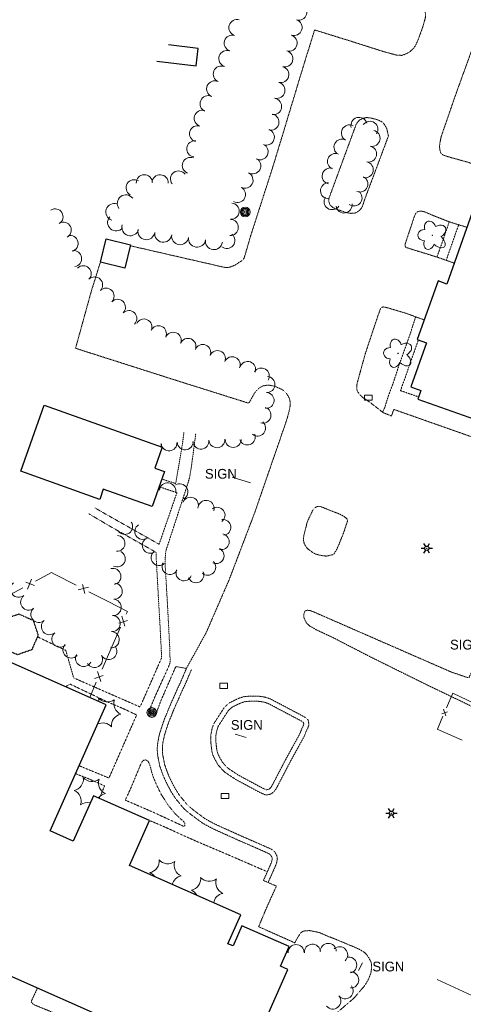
# Model space of a CAD drawing. Extents: x 386588 to 390135, y 96998 to 113606.
# Tile 8 of 93: x 387014 to 387233, y 97988 to 98474. Entities that reach past the tile are written whole.
import ezdxf
from ezdxf.enums import TextEntityAlignment as Align

# ---------------------------------------------------------------- set-up
doc = ezdxf.new("R2010")
doc.units = 0
doc.header["$MEASUREMENT"] = 0
doc.linetypes.add('Wisdot3', pattern=[0.1875, 0.125, -0.0625])
doc.linetypes.add('Wisdot5', pattern=[0.1, 0.05, -0.05])
for name, color, linetype, lineweight in [('E_BLD', 241, 'Continuous', 25), ('E_DRN', 40, 'Continuous', 15), ('E_DWY', 2, 'Wisdot3', 15), ('E_LAND_Vegetation', 3, 'Continuous', 15), ('E_LTG', 21, 'Continuous', 25), ('E_MISCPROP', 30, 'Continuous', 15), ('E_MISCPROP_HvyDash', 241, 'Wisdot3', 25), ('E_MISCPROP_Railing', 30, 'Continuous', 15), ('E_PATH_Sidewalk', 2, 'Wisdot5', 15), ('E_SGN', 21, 'Continuous', 15)]:
    doc.layers.add(name, color=color, linetype=linetype, lineweight=lineweight)
doc.styles.add('Style-dot_font5', font='dot_font5.shx')

# ---------------------------------------------------------------- blocks, each defined once
blk = doc.blocks.new('INLET')
at = {"layer": 'E_DRN', "flags": 128}
blk.add_lwpolyline([(-7.5, 10), (7.5, 10), (7.5, 0), (-7.5, 0)], close=True, dxfattribs=at)
blk = doc.blocks.new('LPOL')
at = {"layer": 'E_LTG'}
for p, q in [((-4, 0), (-1.5, 0)), ((-0.75, 1.3), (-2, 3.46)), ((0.75, 1.3), (2, 3.46)), ((1.5, 0), (4, 0)), ((-2, -3.46), (-0.75, -1.3)), ((2, -3.46), (0.75, -1.3))]:
    blk.add_line(p, q, dxfattribs=at)
for radius in [1.5, 1.5, 1.5, 0.125]:
    blk.add_circle((0, 0), radius, dxfattribs=at)
blk = doc.blocks.new('POLE')
at = {"layer": 'E_MISCPROP'}
for radius in [4.46, 3.35, 2.23, 1.12]:
    blk.add_circle((0, 0), radius, dxfattribs=at)
blk = doc.blocks.new('SIGN')
at = {"layer": 'E_SGN', "lineweight": 13, "style": 'Style-dot_font5'}
blk.add_text('SIGN', height=12, dxfattribs=at).set_placement((0, 0), align=Align.MIDDLE_CENTER)
blk = doc.blocks.new('DTRE')
at = {"layer": 'E_LAND_Vegetation'}
blk.add_circle((-0.18, 0), 0.183, dxfattribs=at)
for centre, major_axis, ratio in [((-1.87, 5.32), (1.36, -4.98), 0.782863), ((4.06, 2.74), (-5.27, -2.93), 0.691916), ((-5.87, 0.15), (4.93, -0.12), 0.832022), ((-2.49, -5.24), (1.8, 4.86), 0.716896), ((3.54, -3.71), (-5.01, 4.58), 0.560249)]:
    blk.add_ellipse(centre, major_axis=major_axis, ratio=ratio, start_param=1.570796, end_param=4.712389, dxfattribs=at)

msp = doc.modelspace()

# ---------------------------------------------------------------- linework, layer by layer
at = {"layer": 'E_BLD'}
for p, q in [((387102.37, 98459.57), (387087.66, 98461.35)), ((387101.32, 98450.94), (387102.37, 98459.57)), ((387081.94, 98453.28), (387101.32, 98450.94)), ((387248.9, 98410.86), (387225.03, 98343.26)), ((387054.09, 98354.1), (387056.93, 98365.63)), ((387056.93, 98365.63), (387069.01, 98362.65)), ((387069.01, 98362.65), (387066.17, 98351.12)), ((387066.17, 98351.12), (387054.09, 98354.1)), ((387220.7, 98344.79), (387210.48, 98315.84)), ((387225.03, 98343.26), (387220.7, 98344.79)), ((387214.96, 98314.26), (387207.28, 98292.52)), ((387210.48, 98315.84), (387214.96, 98314.26)), ((387207.28, 98292.52), (387212.3, 98290.75)), ((387212.3, 98290.75), (387210.77, 98286.41)), ((387210.77, 98286.41), (387249.35, 98272.78)), ((387014.79, 98250.86), (387026.38, 98283.45)), ((387026.38, 98283.45), (387084.56, 98262.76)), ((387084.56, 98262.76), (387080.89, 98252.42)), ((387053.73, 98237.01), (387014.79, 98250.86)), ((387085.78, 98250.68), (387079.65, 98233.43)), ((387080.89, 98252.42), (387085.78, 98250.68)), ((387055.51, 98242.02), (387053.73, 98237.01)), ((387079.65, 98233.43), (387055.51, 98242.02)), ((387056.9, 98135.66), (387002.88, 98159.59)), ((387029.33, 98073.4), (387056.9, 98135.66)), ((387050.6, 98090.74), (387040.69, 98068.36)), ((387078.24, 98078.5), (387050.6, 98090.74)), ((387068.41, 98056.32), (387078.24, 98078.5)), ((387040.69, 98068.36), (387029.33, 98073.4)), ((387123.37, 98031.98), (387068.41, 98056.32)), ((387117.05, 98017.7), (387123.37, 98031.98)), ((387123.93, 98026.52), (387119.54, 98016.6)), ((387147.17, 98016.23), (387123.93, 98026.52)), ((387119.54, 98016.6), (387117.05, 98017.7)), ((387142.91, 98006.61), (387147.17, 98016.23)), ((386999.87, 98006.15), (387122.96, 97951.63)), ((387122.96, 97951.63), (387146.59, 98004.98)), ((387146.59, 98004.98), (387142.91, 98006.61))]:
    msp.add_line(p, q, dxfattribs=at)
at = {"layer": 'E_DWY', "flags": 128}
for points in [[(387216.52, 98491.88), (387216.1, 98485.66), (387215.81, 98484.37), (387215.34, 98482.69), (387215.01, 98481.49), (387214.72, 98480.46), (387214.54, 98479.72), (387214.4, 98478.67), (387214.38, 98477.59), (387214.5, 98476.68), (387214.61, 98475.73), (387214.36, 98474.26), (387213.84, 98472.38), (387213.11, 98469.98), (387212.41, 98468.02), (387211.53, 98465.6), (387210.66, 98463.26), (387209.79, 98461.4), (387209, 98460.08), (387208.4, 98459.38), (387207.17, 98458.24), (387206.16, 98457.53), (387204.45, 98456.68), (387203.49, 98456.35), (387202.7, 98456.15), (387200.61, 98456.18), (387193.48, 98458.12), (387177.12, 98463.32), (387159.82, 98468.69), (387154.86, 98452.82), (387142.54, 98412.1), (387138.67, 98399.46), (387128.18, 98366.91), (387125.02, 98356.02), (387125.01, 98356), (387124.1, 98354.93), (387122.42, 98353.89), (387120.91, 98352.84), (387119.57, 98352.21), (387118.37, 98351.75), (387117.33, 98351.48), (387116.5, 98351.41), (387115.3, 98351.51), (387068.89, 98362.16)], [(387250.77, 98475.65), (387245.29, 98471.32), (387244.1, 98470.32), (387243.06, 98469.2), (387241.53, 98466.99), (387240.53, 98465.41), (387239.52, 98463.56), (387238.51, 98461.6), (387237.69, 98459.63), (387236.94, 98457.55), (387236.37, 98456.1), (387235.81, 98454.42), (387229.54, 98437.08), (387222.29, 98416.1), (387221.57, 98412.82), (387221.48, 98410.78), (387221.67, 98409.17), (387222.01, 98408.05), (387222.52, 98407.47), (387223.05, 98407.06), (387223.92, 98406.7), (387224.53, 98406.5), (387225.33, 98406.19), (387236.17, 98403.19), (387236.77, 98402.94), (387245.04, 98399.94)], [(387184.47, 98384.89), (387183.43, 98381.65), (387182.79, 98380.63), (387181.99, 98379.65), (387181.3, 98379.13), (387179.78, 98378.27), (387177.61, 98378.15), (387175.1, 98378.59), (387172.7, 98379.48), (387170.47, 98380.28), (387169.01, 98380.94), (387168.07, 98381.69), (387167.23, 98382.63), (387166.91, 98383.72), (387166.79, 98384.85), (387166.82, 98385.44), (387180.38, 98422.26), (387180.8, 98422.86), (387181.88, 98424.19), (387183.75, 98425.09), (387185.42, 98425.42), (387187.42, 98425.27), (387189.76, 98424.69), (387191.88, 98423.94), (387193.36, 98423.12), (387194.33, 98421.96), (387195.38, 98419.98), (387196.24, 98416.36)], [(387196.24, 98416.36), (387184.46, 98384.87)], [(387234.93, 98371.31), (387226.24, 98373.98), (387218.38, 98377.08), (387214.66, 98378.68), (387213.09, 98379.16), (387211.9, 98379.27), (387211.21, 98379.13), (387210.55, 98378.92), (387210.17, 98378.7), (387209.78, 98378.22), (387209.51, 98377.72), (387209.29, 98377.21), (387209.04, 98376.7), (387204.5, 98363.07), (387204.39, 98362.34), (387204.58, 98361.68), (387205, 98361.32), (387205.43, 98361.16), (387220.17, 98356.6), (387228.68, 98353.6)], [(387143.69, 98291.28), (387140.85, 98292.48), (387139.55, 98292.96), (387137.76, 98293.3), (387136.2, 98293.29), (387134.53, 98293.08), (387133.17, 98292.41), (387132.12, 98291.62), (387131.17, 98290.66), (387130.19, 98289.5), (387129.28, 98287.93), (387128.43, 98286.43), (387127.67, 98285), (387127.35, 98284.44), (387089.95, 98296.21), (387041.84, 98311.56), (387049.68, 98339.99), (387054.09, 98354.1)], [(387184.85, 98308.98), (387190.88, 98327.1), (387191.58, 98329.05), (387192.09, 98330.52), (387192.42, 98331.25), (387192.8, 98331.71), (387193.63, 98332.03), (387195.85, 98331.52), (387204.41, 98329.01), (387213.91, 98325.56)], [(387184.85, 98308.98), (387182.84, 98301.77), (387182.27, 98299.6), (387181.78, 98297.86), (387181.26, 98296), (387180.9, 98294.74), (387180.66, 98293.45), (387180.58, 98292.44), (387180.6, 98291.55), (387180.84, 98290.58), (387181.29, 98289.75), (387181.9, 98288.99), (387182.83, 98287.9), (387183.69, 98287.18), (387184.39, 98286.69), (387185.62, 98285.94), (387186.91, 98285.04), (387193.65, 98279.8), (387197.76, 98278.11), (387198.8, 98281.42), (387249.94, 98263.41), (387261.22, 98259.23)], [(387143.69, 98291.28), (387144.94, 98290.28), (387145.86, 98289.29), (387146.6, 98288.25), (387147.33, 98286.83), (387147.69, 98285.31), (387147.68, 98282.92), (387147.17, 98280.28), (387146.27, 98277.03), (387145.53, 98274.71), (387130.15, 98230.2), (387117.65, 98197.41), (387106.34, 98171.31)], [(387165.6, 98208.97), (387168.95, 98209.77), (387169.49, 98210.26), (387170.43, 98211.81), (387170.97, 98212.83), (387171.39, 98213.79), (387171.86, 98214.9), (387172.43, 98216.36), (387173.03, 98217.8), (387173.48, 98218.87), (387174.06, 98220.39), (387174.65, 98222), (387175.14, 98223.66), (387175.56, 98224.96), (387175.74, 98225.42), (387176.04, 98226.29), (387175.98, 98226.9), (387175.66, 98227.43), (387175.03, 98228.06), (387174.03, 98228.73), (387172.58, 98229.53), (387171.03, 98230.19), (387168.69, 98231.06), (387167.09, 98231.69), (387166.02, 98232.13), (387164.76, 98232.66), (387163.74, 98233.06), (387162.53, 98233.47), (387161.73, 98233.55), (387161.12, 98233.41), (387160.38, 98233.11), (387159.82, 98232.73), (387159.35, 98232.26), (387158.94, 98231.76), (387156.08, 98225.67)], [(387156.08, 98225.67), (387155.71, 98223.86), (387155.07, 98221.51), (387154.45, 98218.96), (387154.24, 98217.09), (387154.75, 98214.97), (387155.61, 98213.6), (387156.44, 98212.55), (387159.27, 98210.5), (387160.59, 98209.91), (387162.24, 98209.44), (387165.6, 98208.97)], [(387320.5, 98142.83), (387313.54, 98144.86), (387311.77, 98144.97), (387307.49, 98145.22), (387303.57, 98144.73), (387299.95, 98144.18), (387296.66, 98143.25), (387293.91, 98142.24), (387291.42, 98141.22), (387288.89, 98139.54), (387286.36, 98138.25), (387283.7, 98136.85), (387281.07, 98135.79), (387278.58, 98134.52), (387276.44, 98133.38), (387274.4, 98132.26), (387272.56, 98131.06), (387270.7, 98130.03), (387269.02, 98129.19), (387267.47, 98128.66), (387265.64, 98128.45), (387264.24, 98128.5), (387263.73, 98128.49), (387262.29, 98128.78), (387261.11, 98129.14), (387259.64, 98129.57), (387257.65, 98129.73), (387255.26, 98129.9), (387253.2, 98130.09), (387251.56, 98130.12), (387249.21, 98130.3), (387247.66, 98130.66), (387246.58, 98130.88), (387245.04, 98131.29), (387244.27, 98131.51), (387215.6, 98145.26), (387186.03, 98159.91), (387168.6, 98168.92), (387160.7, 98172.58), (387157.38, 98174.48), (387155.81, 98175.93), (387155, 98177.49), (387154.57, 98178.61), (387154.46, 98180.31), (387154.91, 98181.77), (387156.02, 98182.27), (387157.36, 98182.18), (387158.36, 98181.83), (387159.12, 98181.55), (387201.12, 98163.18), (387227.36, 98151.72), (387235.58, 98148.96), (387236.14, 98149.3), (387236.57, 98150.3), (387241.75, 98161.02), (387245.42, 98172.11), (387246.19, 98174.04)], [(387106.34, 98171.31), (387101, 98161.61), (387096.69, 98153.9)], [(387134.56, 98048.9), (387136.84, 98053.98), (387137.67, 98055.9), (387138.19, 98057.11), (387138.55, 98057.99), (387138.91, 98059.48), (387138.84, 98060.13), (387138.26, 98061.27), (387137.57, 98061.95), (387136.53, 98062.47), (387135.2, 98063.06), (387134.14, 98063.52), (387122.54, 98068.6), (387110.61, 98073.97), (387107.28, 98075.64), (387104.27, 98077.37), (387099.81, 98080.64), (387096.82, 98083), (387094.8, 98084.91), (387090.88, 98089.73), (387089.13, 98092.52), (387087.46, 98095.58), (387085.65, 98099.27), (387084.36, 98102.53), (387083.41, 98105.36), (387082.77, 98108.47), (387082.22, 98111.54), (387082.15, 98114.23), (387082.32, 98116.31), (387082.72, 98118.67), (387083.29, 98121.25), (387084.07, 98123.77), (387084.96, 98126.48), (387086.06, 98129.47), (387087.04, 98131.74), (387088.03, 98134.21), (387089.02, 98136.55), (387090.13, 98138.99), (387091.22, 98141.48), (387092.2, 98143.69), (387093.37, 98146.13), (387094.43, 98148.57), (387095.72, 98151.61), (387096.69, 98153.9)], [(387136.85, 98047.88), (387139.12, 98052.97), (387139.97, 98054.91), (387140.5, 98056.14), (387140.94, 98057.22), (387141.44, 98059.32), (387141.28, 98060.84), (387140.3, 98062.77), (387139.04, 98064), (387137.6, 98064.73), (387136.2, 98065.35), (387135.15, 98065.81), (387123.55, 98070.88), (387111.68, 98076.23), (387108.46, 98077.84), (387105.63, 98079.47), (387101.33, 98082.63), (387098.46, 98084.9), (387096.64, 98086.62), (387092.91, 98091.19), (387091.29, 98093.78), (387089.67, 98096.73), (387087.94, 98100.28), (387086.71, 98103.39), (387085.83, 98106.01), (387085.22, 98108.94), (387084.72, 98111.8), (387084.65, 98114.16), (387084.8, 98116), (387085.17, 98118.19), (387085.71, 98120.61), (387086.46, 98123), (387087.32, 98125.66), (387088.38, 98128.53), (387089.35, 98130.78), (387090.34, 98133.26), (387091.31, 98135.55), (387092.41, 98137.97), (387093.51, 98140.47), (387094.47, 98142.64), (387095.64, 98145.09), (387096.73, 98147.58), (387098.02, 98150.64), (387098.99, 98152.93)], [(387110.05, 98126.25), (387115.33, 98134.43), (387117.62, 98136.49), (387120.46, 98137.91), (387122.6, 98138.89), (387124.98, 98139.63), (387127.6, 98139.83), (387129.67, 98139.87), (387131.93, 98139.86), (387133.79, 98139.63), (387135.87, 98139.24), (387138.1, 98138.42), (387139.97, 98137.45), (387153.14, 98130.5), (387154.31, 98129.87), (387155.32, 98129.26), (387156.64, 98128.06), (387157, 98125.94), (387156.5, 98124.21), (387155.86, 98123), (387155.12, 98121.16), (387154.53, 98119.79), (387147.73, 98107.42)], [(387112.16, 98124.9), (387117.25, 98132.8), (387119.04, 98134.4), (387121.54, 98135.65), (387123.5, 98136.55), (387125.45, 98137.16), (387127.72, 98137.33), (387129.69, 98137.37), (387131.77, 98137.36), (387133.41, 98137.16), (387135.21, 98136.82), (387137.09, 98136.13), (387138.82, 98135.24), (387151.96, 98128.3), (387153.07, 98127.7), (387153.82, 98127.25), (387154.32, 98126.79), (387154.44, 98126.09), (387154.17, 98125.15), (387153.59, 98124.05), (387152.81, 98122.12), (387152.28, 98120.89), (387145.54, 98108.62)], [(387147.76, 98107.47), (387140.79, 98094.11), (387140.23, 98093.35), (387139.55, 98092.5), (387137.98, 98091.44), (387135.71, 98091.07), (387133.8, 98091.86), (387132.61, 98092.42), (387120.71, 98098.85), (387115.46, 98102.36), (387113.83, 98103.99), (387112.22, 98105.88), (387110.73, 98108.45), (387109.5, 98110.92), (387108.95, 98113.74), (387108.65, 98116.61), (387108.5, 98118.96), (387108.68, 98121.37), (387109.31, 98124.18), (387109.77, 98125.65)], [(387145.54, 98108.62), (387138.66, 98095.44), (387138.24, 98094.87), (387137.84, 98094.36), (387137.04, 98093.82), (387136.01, 98093.65), (387134.81, 98094.15), (387133.74, 98094.66), (387122, 98101), (387117.05, 98104.3), (387115.67, 98105.69), (387114.27, 98107.33), (387112.94, 98109.63), (387111.89, 98111.73), (387111.43, 98114.11), (387111.14, 98116.83), (387111, 98118.95), (387111.16, 98121), (387111.73, 98123.53), (387112.16, 98124.9)], [(387134.66, 98048.86), (387140.93, 98046.11), (387135.83, 98034.84), (387132.19, 98026.08), (387150, 98018.13), (387150.47, 98018.99), (387151.82, 98021.38), (387152.98, 98023.01), (387154.03, 98023.83), (387155.47, 98024.07), (387157.31, 98024.14), (387159.72, 98023.72), (387161.39, 98023.32), (387162.58, 98023.01), (387166.15, 98021.43), (387168.62, 98020.48), (387172.46, 98018.95), (387175.92, 98017.48), (387178.93, 98016.24), (387182.32, 98014.67), (387184.32, 98013.46), (387185.87, 98011.76), (387187.38, 98009.26), (387187.9, 98007.77), (387187.95, 98005.79), (387187.53, 98003.03), (387186.3, 98000.02), (387185.52, 97998.59), (387184.98, 97997.73), (387184.2, 97996.61), (387179.2, 97990.81), (387159.24, 97973.63), (387153.2, 97968.33), (387146.67, 97963.73), (387137.67, 97957.53), (387128.67, 97951.67), (387126.03, 97950.39), (387124.55, 97950), (387122.76, 97949.5), (387120.81, 97949.19), (387119.43, 97949.18), (387118.49, 97949.22), (387117.03, 97949.19), (387114.5, 97949.57), (387112.22, 97950.03), (387111.22, 97950.39), (387110.28, 97950.61), (387109.41, 97950.89), (387108.1, 97951.24), (387107.43, 97951.46), (387067.14, 97968.74), (387022.53, 97987.08), (387021.14, 97987.7), (387020.39, 97988.27), (387020.09, 97988.97), (387020.2, 97989.81), (387023.08, 97995.87)]]:
    msp.add_lwpolyline(points, dxfattribs=at)
at = {"layer": 'E_LAND_Vegetation'}
for centre, radius, start, end in [((387151.99, 98477.47), 4, 253.5373, 73.5219), ((387121.49, 98469.83), 4, 73.2701, 253.2548), ((387149.63, 98469.93), 4, 250.8919, 70.8765), ((387119.19, 98462.17), 4, 73.2701, 253.2548), ((387147.18, 98462.17), 4, 254.9105, 74.8952), ((387116.5, 98454.53), 4, 70.417, 250.4017), ((387145.09, 98454.45), 4, 254.9105, 74.8952), ((387113.76, 98446.89), 4, 66.7743, 246.759), ((387143.08, 98446.69), 4, 255.4939, 75.4786), ((387110.49, 98439.55), 4, 65.6881, 245.6728), ((387141.18, 98438.89), 4, 256.434, 76.4187), ((387107.25, 98432.26), 4, 66.2977, 246.2823), ((387139.53, 98430.9), 4, 261.0258, 81.0105), ((387104.37, 98425.09), 4, 73.3125, 253.2972), ((387138.21, 98423.23), 4, 255.1018, 75.0865), ((387181.71, 98421.59), 3.97, 16.3671, 196.3518), ((387102.08, 98417.43), 4, 73.3125, 253.2972), ((387176.98, 98417.84), 3.97, 61.7509, 241.7355), ((387187.07, 98419.65), 3.97, 324.2899, 144.2746), ((387135.94, 98415.81), 4, 249.0339, 69.0186), ((387188.12, 98415.2), 3.97, 257.8773, 77.862), ((387100.68, 98409.96), 4, 83.3687, 263.3534), ((387132.87, 98408.58), 4, 245.3012, 65.2858), ((387173.32, 98410.86), 3.97, 63.1768, 243.1614), ((387186.45, 98407.44), 3.97, 257.8773, 77.862), ((387170.11, 98403.77), 3.97, 67.6442, 247.6289), ((387098.51, 98401.77), 4, 68.5939, 248.5785), ((387129.25, 98401.67), 4, 240.2407, 60.2254), ((387184.78, 98399.67), 3.97, 257.8773, 77.862), ((387075.78, 98393.24), 4, 2.182, 182.1667), ((387083.58, 98393.22), 4, 357.1253, 177.11), ((387092.67, 98395.1), 4, 35.9056, 215.8903), ((387125.42, 98394.54), 4, 242.7497, 62.7344), ((387167.49, 98396.62), 3.97, 76.2891, 256.2737), ((387182.16, 98392.61), 3.97, 247.2525, 67.2372), ((387070.78, 98390.78), 4, 58.9153, 238.9), ((387166.68, 98389.32), 3.97, 91.1034, 271.0881), ((387066.62, 98383.09), 4.22, 36.4078, 216.3925), ((387121.73, 98387.48), 4, 241.8035, 61.7882), ((387179.24, 98385.78), 3.97, 233.2964, 53.2811), ((387060.98, 98378.85), 4.22, 72.0195, 252.0042), ((387118.62, 98379.24), 4, 265.8532, 85.8378), ((387168.45, 98383.96), 3.97, 145.1005, 325.0852), ((387174.34, 98382.3), 3.97, 188.4371, 8.4218), ((387031.72, 98376.45), 3.94, 302.0237, 122.0083), ((387035.81, 98369.89), 3.94, 297.7518, 117.7365), ((387061.86, 98373.7), 4.22, 139.1822, 319.1669), ((387068.87, 98371.34), 4.22, 164.0275, 344.0122), ((387118.13, 98371.21), 4, 267.2867, 87.2714), ((387039.14, 98363.28), 3.94, 284.6967, 104.6813), ((387076.76, 98369.37), 4.22, 171.6694, 351.6541), ((387085.1, 98368.15), 4.22, 171.6694, 351.6541), ((387093.44, 98366.92), 4.22, 171.6694, 351.6541), ((387116.47, 98364.8), 4, 231.1853, 51.17), ((387101.78, 98365.7), 4.22, 171.6694, 351.6541), ((387110.12, 98364.48), 4.22, 171.6694, 351.6541), ((387040.89, 98355.84), 3.94, 278.0475, 98.0322), ((387045.63, 98348.38), 3.94, 315.5177, 135.5024), ((387051.26, 98342.85), 3.94, 315.5177, 135.5024), ((387056.89, 98337.32), 3.94, 315.5177, 135.5024), ((387062.52, 98331.79), 3.94, 315.5177, 135.5024), ((387068.14, 98326.26), 3.94, 315.5177, 135.5024), ((387075.56, 98322.09), 3.94, 335.1177, 155.1024), ((387082.73, 98318.78), 3.94, 335.3012, 155.2859), ((387090.01, 98315.55), 3.94, 337.4843, 157.469), ((387097.3, 98312.53), 3.94, 337.4843, 157.469), ((387104.59, 98309.51), 3.94, 337.4843, 157.469), ((387111.87, 98306.49), 3.94, 337.4843, 157.469), ((387119.16, 98303.46), 3.94, 337.4843, 157.469), ((387126.76, 98301.1), 3.94, 339.8746, 159.8592), ((387133.49, 98297.88), 3.94, 328.9263, 148.911), ((387136.32, 98293.71), 3.94, 266.7515, 86.7362), ((387135.87, 98285.83), 3.94, 266.7515, 86.7362), ((387134.34, 98278.59), 3.94, 254.273, 74.2577), ((387131.69, 98272.18), 3.94, 229.891, 49.8757), ((387087.98, 98264.91), 3.94, 184.5001, 4.4848), ((387095.92, 98265.39), 3.94, 182.4053, 2.3899), ((387103.69, 98265.73), 3.94, 185.697, 5.6816), ((387111.59, 98266.43), 3.94, 184.2228, 4.2075), ((387119.63, 98266.54), 3.94, 179.9407, 359.9253), ((387126.56, 98267.79), 3.94, 200.9588, 20.9435), ((387080.13, 98264.27), 3.94, 341.3786, 4.0035), ((387078.94, 98242.95), 4, 338.8313, 355.4893), ((387087.28, 98241.19), 4, 353.9117, 173.8964), ((387093.24, 98240.69), 4, 300.6656, 120.6503), ((387098.52, 98234.15), 3.91, 337.2003, 157.185), ((387106.29, 98232.6), 3.91, 341.4984, 161.4831), ((387111.67, 98229.2), 3.91, 305.4067, 125.3914), ((387114.53, 98223.13), 3.91, 277.0043, 96.989), ((387066.07, 98223.59), 3.91, 214.0192, 34.0039), ((387074.99, 98221.15), 3.91, 121.4417, 301.4263), ((387062.28, 98215.27), 3.91, 267.1395, 87.1242), ((387078.66, 98214.27), 3.91, 121.6993, 301.6839), ((387113.74, 98216.1), 3.91, 257.7997, 77.7843), ((387111.21, 98209.17), 3.91, 245.8016, 65.7863), ((387062.36, 98207.68), 4, 243.7157, 63.7004), ((387083.03, 98208.26), 3.91, 131.8512, 311.8358), ((387060.2, 98198.93), 4, 282.9881, 102.9728), ((387088.39, 98203.81), 3.91, 152.4304, 332.4151), ((387095.31, 98200.71), 3.91, 158.4304, 338.415), ((387107.12, 98203.44), 3.91, 225.9086, 45.8933), ((387101.26, 98199.74), 3.91, 202.4576, 22.4423), ((387013.73, 98192.65), 4, 129.2949, 309.2796), ((387060.89, 98191.66), 4, 266.4348, 86.4195), ((387018.71, 98186.29), 4, 126.9721, 306.9568), ((387060.39, 98183.68), 4, 266.4348, 86.4195), ((387023.71, 98180.22), 4, 130.5195, 310.5042), ((387059.89, 98175.7), 4, 266.4348, 86.4195), ((387028.93, 98174.19), 4, 130.9443, 310.929), ((387034.14, 98168), 4, 128.3747, 308.3594), ((387059.39, 98167.71), 4, 266.4348, 86.4195), ((387039.61, 98162.66), 4, 137.594, 317.5787), ((387058.17, 98161.89), 4, 209.1067, 29.0914), ((387045.8, 98158.51), 4, 151.6968, 331.6815), ((387051.18, 98158), 4, 209.1067, 29.0914), ((387047.53, 98138.24), 5.72, 350.6563, 6.9625), ((387057.52, 98142.7), 5.72, 221.1976, 306.9625), ((387066.38, 98136.28), 5.72, 161.1976, 246.9625), ((387065.25, 98125.4), 5.72, 101.1976, 186.9625), ((387055.26, 98120.93), 5.72, 41.1976, 117.2844), ((387039.97, 98098.97), 5.72, 281.1976, 6.9625), ((387049.96, 98103.43), 5.72, 221.1976, 306.9625), ((387058.83, 98097.01), 5.72, 161.1976, 246.9625), ((387038.85, 98088.08), 5.72, 341.1976, 66.9625), ((387057.7, 98086.13), 5.72, 101.1976, 142.5713), ((387047.71, 98081.67), 5.72, 76.4616, 126.9625), ((387077.35, 98058.37), 5.72, 281.1976, 6.9625), ((387087.34, 98062.84), 5.72, 221.1976, 306.9625), ((387096.2, 98056.42), 5.72, 161.1976, 246.9625), ((387076.22, 98047.49), 5.72, 35.2361, 66.9625), ((387095.07, 98045.53), 5.72, 101.1976, 165.502), ((387097.87, 98049.73), 5.72, 281.1976, 6.9625), ((387107.86, 98054.19), 5.72, 221.1976, 306.9625), ((387116.72, 98047.78), 5.72, 161.1976, 246.9625), ((387096.74, 98038.85), 5.72, 27.9862, 66.9625), ((387115.59, 98036.89), 5.72, 101.1976, 169.6901), ((387150.67, 98013.3), 3.96, 0.8309, 180.8155), ((387158.72, 98013.49), 3.96, 4.4398, 184.4245), ((387166.5, 98013.89), 3.96, 1.0999, 181.0846), ((387142.71, 98013.3), 3.96, 359.7566, 19.2798), ((387172.17, 98012.23), 3.96, 312.0487, 132.0334), ((387176.62, 98007.16), 3.96, 281.1422, 101.1269), ((387177.62, 97999.8), 3.96, 268.3764, 88.3611), ((387174.86, 97994.41), 3.96, 219.2702, 39.2549), ((387168.74, 97989.37), 3.96, 219.5908, 39.5754)]:
    msp.add_arc(centre, radius, start, end, dxfattribs=at)
at = {"layer": 'E_MISCPROP_HvyDash', "flags": 128}
msp.add_lwpolyline([(387003.22, 98170.75), (387006.53, 98177.97), (387013.88, 98180.45), (387020.97, 98177.25), (387023.34, 98169.91), (387020.19, 98162.74), (387013.21, 98160.3), (387005.8, 98163.33)], close=True, dxfattribs=at)
at = {"layer": 'E_MISCPROP_Railing'}
for p, q in [((387020.04, 98197.67), (387018.18, 98192.75)), ((387021.52, 98194.54), (387017.29, 98196.11)), ((387048.16, 98193.59), (387043.05, 98192.32)), ((387046.42, 98190.6), (387045.31, 98194.97)), ((387066.21, 98174.34), (387064.63, 98179.36)), ((387063.11, 98175.89), (387067.41, 98177.27)), ((387051.18, 98148.65), (387055.48, 98150.02)), ((387054.27, 98147.09), (387052.7, 98152.11)), ((387222.52, 98131.21), (387225.32, 98132.12)), ((387224.55, 98130.21), (387223.49, 98133.48))]:
    msp.add_line(p, q, dxfattribs=at)
at = {"layer": 'E_MISCPROP_Railing', "flags": 128}
for points in [[(387031.4, 98200.09), (387029.91, 98200.85), (387022.01, 98196.62)], [(387042.16, 98194.58), (387031.4, 98200.09)], [(387015.82, 98193.3), (387005.16, 98187.6)], [(387057.88, 98186.53), (387048.41, 98191.38)], [(387066.83, 98180.38), (387067.39, 98181.67), (387057.88, 98186.53)], [(387059.74, 98164.21), (387064.01, 98173.95)], [(387054.89, 98153.14), (387059.74, 98164.21)], [(387048.8, 98139.24), (387052.07, 98146.7)], [(387224.92, 98134.16), (387228.03, 98141.41)], [(387228.03, 98141.41), (387238.65, 98136.2)], [(387220.38, 98123.56), (387223.11, 98129.94)], [(387232.62, 98118.09), (387220.35, 98123.58)], [(387220.33, 97999.96), (387246.02, 97988.2), (387285.75, 97969.66), (387323.21, 97952.17)]]:
    msp.add_lwpolyline(points, dxfattribs=at)
at = {"layer": 'E_PATH_Sidewalk', "flags": 128}
for points in [[(387226.24, 98373.98), (387222.84, 98363.99), (387220.17, 98356.6)], [(387230.9, 98372.55), (387224.74, 98354.99)], [(387201.51, 98303.36), (387206.49, 98317.21), (387207.11, 98319.03), (387209.65, 98327.11)], [(387206.26, 98302.32), (387211.03, 98315.65)], [(387201.51, 98303.36), (387198.4, 98293.95), (387195.94, 98287.26), (387194.43, 98282.25), (387193.32, 98280.06)], [(387211.17, 98287.56), (387202.21, 98290.64), (387202.97, 98292.89), (387204.56, 98297.19), (387206.26, 98302.32)], [(387084.48, 98247.02), (387087.06, 98246.14), (387091.26, 98244.84), (387092.45, 98251.93), (387094.49, 98263.94), (387094.97, 98267.24), (387095.29, 98270.19)], [(387101.14, 98269.38), (387099.86, 98259.46), (387098.57, 98250.29), (387098.08, 98247.71), (387097.43, 98245.44), (387096.51, 98242.58), (387086.35, 98211.41), (387085.96, 98206.03), (387087.15, 98185.98), (387088.36, 98162.77), (387088.48, 98156.98), (387088.31, 98155.85), (387087.82, 98154.62), (387080.84, 98139.21), (387077.96, 98132.2), (387081.41, 98130.85), (387083.87, 98137.45), (387091.3, 98154.49), (387091.32, 98154.48), (387096.54, 98153.56)], [(387051.3, 98232.84), (387056.61, 98229.77), (387083.06, 98214.84), (387091.83, 98240.28), (387083.13, 98243.22)], [(387023.01, 98169.17), (387036.99, 98162.47), (387040.91, 98148.87), (387073.66, 98134.52), (387078.06, 98144.52), (387084.31, 98158.85), (387084.32, 98158.86), (387083.72, 98170.88), (387082.82, 98186.78), (387081.68, 98206.99), (387081.67, 98210.79), (387058.56, 98223.86), (387048.36, 98229.9)], [(387043.56, 98105.54), (387047.93, 98103.73), (387058.32, 98099.46), (387071.96, 98130.59), (387065.52, 98133.64), (387057.48, 98137.07), (387039.15, 98145.8), (387036.84, 98144.54)], [(387066.36, 98088.55), (387080.39, 98082.47), (387094.4, 98075.98), (387095.16, 98075.62), (387095.54, 98075.7), (387095.75, 98076.03), (387095.83, 98076.54), (387095.71, 98077.32), (387095.11, 98078.06), (387093.5, 98079.45), (387090.83, 98081.97), (387087.38, 98086.27), (387084.04, 98091.48), (387082.02, 98095.6), (387080.3, 98099.6), (387079.18, 98102.97), (387078.87, 98104.62), (387078.24, 98106.43), (387077.8, 98107.39), (387077.37, 98107.98), (387076.44, 98108.37), (387075.68, 98108.34), (387075.19, 98108.06), (387074.77, 98107.58), (387074.46, 98107.09), (387074.13, 98106.47), (387073.69, 98105.47), (387073.21, 98104.38), (387072.57, 98102.73), (387072.37, 98102.29)], [(387053.61, 98089.41), (387056.16, 98095.58), (387047.97, 98099.23), (387043.94, 98100.74), (387041.83, 98101.63)], [(387072.38, 98102.31), (387068.97, 98094.19), (387066.36, 98088.55)], [(387136.49, 98053.2), (387130.15, 98055.93), (387118.09, 98061.16), (387101.89, 98068.06), (387094.12, 98071.5), (387086.63, 98074.94), (387079.76, 98077.92), (387078.23, 98078.48)]]:
    msp.add_lwpolyline(points, dxfattribs=at)
at = {"layer": 'E_SGN'}
for p, q in [((387128.13, 98245.16), (387119.05, 98247.99)), ((387126.04, 98119.48), (387120.59, 98121.12)), ((387181.43, 98004.43), (387183.5, 98008.31)), ((387181.42, 98004.4), (387181.43, 98004.43))]:
    msp.add_line(p, q, dxfattribs=at)

# ---------------------------------------------------------------- block references
at = {"layer": 'E_DRN', "xscale": 0.25, "yscale": 0.25, "zscale": 0.25}
for p in [(387186.38, 98285.94), (387114.86, 98143.72), (387115.56, 98089.28)]:
    msp.add_blockref('INLET', p, dxfattribs=at)
at = {"layer": 'E_LAND_Vegetation', "xscale": 0.6769248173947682, "yscale": 0.6769248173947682, "zscale": 0.6769248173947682}
for p in [(387218.05, 98367.29), (387201.15, 98309.03)]:
    msp.add_blockref('DTRE', p, dxfattribs=at)
at = {"layer": 'E_LTG', "xscale": 0.692840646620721, "yscale": 0.692840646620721, "zscale": 0.692840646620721}
for p in [(387215.17, 98212.88), (387197.7, 98082.09)]:
    msp.add_blockref('LPOL', p, dxfattribs=at)
at = {"layer": 'E_MISCPROP', "xscale": 0.5377037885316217, "yscale": 0.5377037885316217, "zscale": 0.5377037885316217}
for p in [(387125.56, 98378.83), (387079.47, 98131.79)]:
    msp.add_blockref('POLE', p, dxfattribs=at)
at = {"layer": 'E_SGN', "xscale": 0.3999999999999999, "yscale": 0.3999999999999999, "zscale": 0.3999999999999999}
for p in [(387113.54, 98249.61), (387234.5, 98165.29), (387126.32, 98125.66), (387196.18, 98006.41)]:
    msp.add_blockref('SIGN', p, dxfattribs=at)

doc.saveas('drawing.dxf')
